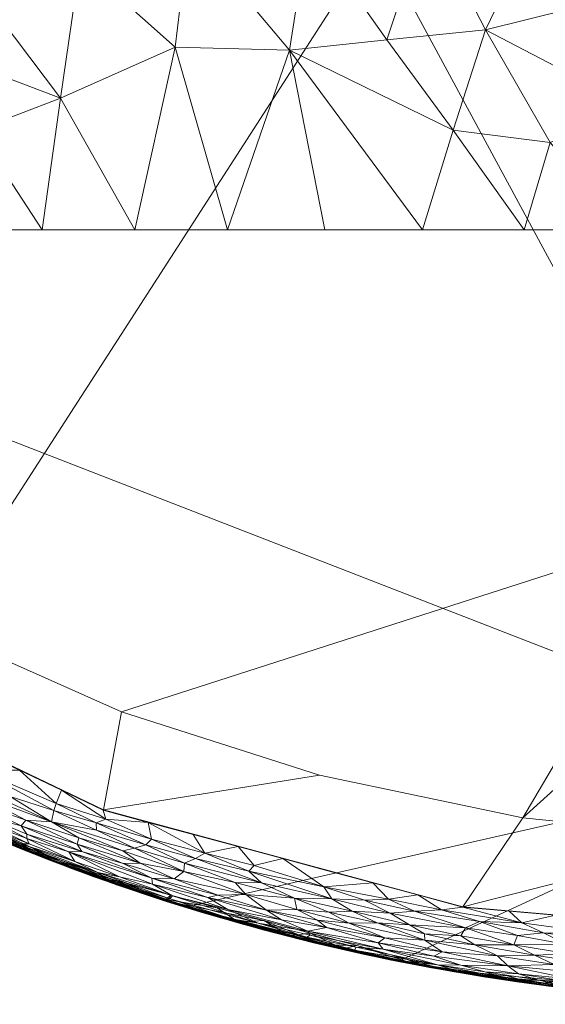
# Model space of a CAD drawing. Header units: millimetres. Extents: x -250 to 250, y 0 to 455.
# Tile 24 of 256: x -102 to -36, y 0 to 124. Entities that reach past the tile are written whole.
import ezdxf

# ---------------------------------------------------------------- set-up
doc = ezdxf.new("R2010")
doc.units = ezdxf.units.MM
doc.layers.add('A-GENM', color=13, linetype='Continuous')

# ---------------------------------------------------------------- blocks, each defined once
blk = doc.blocks.new('MODEL_CYT020I0-1CAAULS00 - MODEL_CYT020I0-1CAAULS00-451886-Preview')
at = {"layer": 'A-GENM', "lineweight": 9}
mesh = blk.add_polyface(dxfattribs=at)
corners = [(0, 0, -35), (27.49, -1.35, -35), (54.71, -5.42, -35), (81.38, -12.25, -35), (107.17, -21.85, -35), (131.77, -34.2, -35), (154.82, -49.23, -35), (175.96, -66.86, -35), (194.81, -86.91, -35), (211.02, -109.15, -35), (224.25, -133.28, -35), (234.25, -158.92, -35), (240.9, -185.63, -35), (244.16, -212.95, -35), (244.17, -240.47, -35), (214.17, -240.47, -35), (213.27, -215.14, -35), (210.38, -189.95, -35), (205.11, -165.16, -35), (197.1, -141.11, -35), (186.01, -118.32, -35), (171.66, -97.45, -35), (0, -30.7, -35)]
mesh.append_faces([[corners[k] for k in face] for face in [(3, 22, 2)]], dxfattribs={"vtx0": -1, "vtx1": -1})
mesh.append_faces([[corners[k] for k in face] for face in [(22, 3, 4, 21), (8, 20, 21), (9, 19, 20, 8), (19, 9, 10)]], dxfattribs={"vtx0": -1, "vtx2": -1})
mesh.append_faces([[corners[k] for k in face] for face in [(21, 4, 5, 6), (21, 6, 7, 8)]], dxfattribs={"vtx0": -1, "vtx3": -1})
mesh.append_faces([[corners[k] for k in face] for face in [(10, 11, 18, 19), (11, 12, 17, 18), (16, 17, 12, 13)]], dxfattribs={"vtx1": -1, "vtx3": -1})
mesh.append_faces([[corners[k] for k in face] for face in [(14, 15, 16, 13)]], dxfattribs={"vtx2": -1})
mesh.append_faces([[corners[k] for k in face] for face in [(22, 0, 1, 2)]], dxfattribs={"vtx3": -1})
mesh = blk.add_polyface(dxfattribs=at)
corners = [(29.79, -1.58, -29.64), (41.19, -3.03, -30.61), (30.83, -1.69, -31.53), (33, -1.94, -17.42), (40.12, -2.87, -19.34), (24.15, -1.03, -19.2), (39.52, -2.78, -27.68), (19.01, -0.64, -27.52), (41.19, -3.06, -10.14), (33.84, -2.96, -7.97), (48.27, -4.22, -7.95), (23.45, -0.98, -32.93), (35.82, -2.29, -33.17), (27.49, -1.35, -35), (31.03, -1.71, -21.68), (32.52, -1.88, -23.27), (15.26, -0.41, -23.54), (33.41, -1.98, -24.88), (42.89, -3.29, -25.99), (31.65, -1.79, -13.86), (18.17, -0.59, -12.8), (31.95, -1.83, -11.86), (48.1, -4.15, -16.88), (37.98, -2.58, -15.65), (50.79, -4.63, -29.02), (51.62, -4.79, -27.22), (19.4, -1.7, -7.98), (28.44, -1.45, -10.11), (54.52, -5.35, -25.47), (43.75, -3.42, -23.25), (52.82, -5.03, -14.61), (49.35, -4.37, -21.21), (24.62, -1.08, -15.6), (19.45, -0.67, -17.38), (42.81, -3.29, -13.92), (52.19, -4.93, -10.87), (46.62, -3.91, -12.42), (19.55, -0.68, -30.86), (47.97, -4.14, -32.81), (41.1, -3.38, -35)]
mesh.append_faces([[corners[k] for k in face] for face in [(13, 12, 39)]], dxfattribs={"vtx0": -1, "vtx1": -1})
mesh.append_faces([[corners[k] for k in face] for face in [(0, 1, 2), (3, 4, 5), (6, 0, 7), (11, 12, 13), (14, 15, 16), (7, 17, 6), (18, 6, 17), (19, 20, 21), (5, 4, 14), (22, 3, 23), (1, 12, 2), (2, 12, 11), (24, 1, 6), (25, 24, 6), (18, 25, 6), (28, 18, 29), (30, 22, 23), (14, 4, 31), (29, 14, 31), (23, 3, 32), (22, 4, 3), (15, 29, 17), (3, 33, 32), (19, 23, 32), (19, 34, 23), (8, 21, 27), (8, 35, 36), (8, 36, 21), (36, 30, 34), (34, 21, 36), (9, 8, 27), (0, 2, 37), (12, 1, 38), (6, 1, 0), (38, 39, 12), (29, 18, 17), (16, 15, 17), (14, 29, 15), (10, 35, 8), (23, 34, 30), (21, 34, 19)]], dxfattribs={"vtx0": -1, "vtx1": -1, "vtx2": -1})
mesh.append_faces([[corners[k] for k in face] for face in [(8, 9, 10)]], dxfattribs={"vtx0": -1, "vtx2": -1})
mesh.append_faces([[corners[k] for k in face] for face in [(26, 9, 27)]], dxfattribs={"vtx1": -1, "vtx2": -1})
mesh = blk.add_polyface(dxfattribs=at)
corners = [(31.18, -3.91, -2.6), (32.86, -3.17, -3.81), (23.08, -2.47, -3.38), (37.59, -6.19, -1.37), (42.26, -6.1, -1.95), (35.13, -5.02, -2), (33.48, -2.2, -6.34), (28.4, -1.51, -7.07), (26.63, -1.56, -5.92), (40.96, -4.82, -3.03), (37.22, -3.09, -5.04), (41.06, -3.23, -6.33), (37.48, -2.58, -7.16), (41.03, -3.59, -7.96), (33.8, -2.96, -7.97), (43.86, -4.08, -5.02), (26.56, -2.32, -7.97), (39.62, -3.85, -4.16), (31.7, -2.59, -4.6), (25.2, -1.91, -4.63), (33.27, -6.35, -0.95), (40.21, -7.47, -0.86), (30.26, -5.06, -1.52), (33.57, -7.52, -0.46), (29.32, -8.9, -0.05), (23.31, -10.21), (29.14, -10.72), (34.97, -11.23), (25.29, -7.44, -0.22), (36.45, -8.98, -0.17), (39.21, -10.26, -0.04), (39.75, -8.66, -0.36), (44.52, -10.42, -0.12), (40.8, -11.73), (26.93, -6.08, -0.74)]
mesh.append_faces([[corners[k] for k in face] for face in [(0, 1, 2), (3, 4, 5), (6, 7, 8), (9, 1, 0), (6, 10, 11), (8, 10, 6), (10, 15, 11), (7, 12, 14), (6, 11, 12), (7, 6, 12), (17, 10, 18), (18, 19, 1), (0, 5, 9), (3, 20, 21), (5, 0, 22), (20, 23, 21), (28, 29, 23), (24, 29, 28), (24, 27, 30), (31, 21, 23), (30, 32, 29), (24, 30, 29), (9, 17, 1), (17, 15, 10), (17, 18, 1), (8, 18, 10), (3, 5, 22), (9, 5, 4), (20, 22, 34), (22, 20, 3), (23, 20, 34), (28, 23, 34), (23, 29, 31), (32, 31, 29)]], dxfattribs={"vtx0": -1, "vtx1": -1, "vtx2": -1})
mesh.append_faces([[corners[k] for k in face] for face in [(12, 13, 14), (7, 14, 16), (30, 27, 33)]], dxfattribs={"vtx0": -1, "vtx2": -1})
mesh.append_faces([[corners[k] for k in face] for face in [(24, 25, 26, 27)]], dxfattribs={"vtx0": -1, "vtx3": -1})
mesh = blk.add_polyface(dxfattribs=at)
corners = [(53.31, -10.02, -0.73), (46.86, -8.62, -0.82), (46.29, -9.61, -0.39), (37.48, -2.58, -7.16), (41.06, -3.23, -6.33), (47.36, -4.2, -6.56), (40.96, -4.82, -3.03), (49.22, -6.6, -2.57), (50.25, -6.07, -3.43), (52.68, -11.74, -0.16), (55.75, -11.45, -0.38), (41.03, -3.59, -7.96), (48.27, -4.22, -7.95), (44.52, -10.42, -0.12), (56.64, -6.92, -4.06), (46.87, -4.94, -4.27), (53.86, -5.43, -6.47), (51.24, -4.8, -7.23), (49.79, -4.95, -5.39), (54.11, -5.81, -7.94), (43.86, -4.08, -5.02), (45.11, -7.48, -1.28), (51.41, -8.86, -1.13), (42.26, -6.1, -1.95), (39.62, -3.85, -4.16), (51.37, -8.06, -1.64), (57.27, -7.74, -3.08), (37.59, -6.19, -1.37), (49.29, -11.89, -0.04), (39.21, -10.26, -0.04), (46.63, -12.24), (39.75, -8.66, -0.36), (52.28, -13.76), (40.8, -11.73), (40.21, -7.47, -0.86)]
mesh.append_faces([[corners[k] for k in face] for face in [(11, 5, 12), (12, 17, 19), (30, 29, 33)]], dxfattribs={"vtx0": -1, "vtx1": -1})
mesh.append_faces([[corners[k] for k in face] for face in [(0, 1, 2), (3, 4, 5), (6, 7, 8), (2, 9, 10), (9, 2, 13), (14, 15, 8), (5, 16, 17), (16, 5, 18), (3, 5, 11), (5, 17, 12), (4, 18, 5), (18, 15, 14), (18, 20, 15), (21, 1, 22), (7, 6, 23), (24, 6, 15), (7, 23, 25), (8, 7, 26), (23, 27, 21), (28, 29, 30), (6, 8, 15), (2, 10, 0), (2, 31, 13), (28, 9, 13), (29, 28, 13), (20, 24, 15), (4, 20, 18), (27, 34, 21), (1, 21, 34), (23, 21, 25), (2, 1, 34), (22, 1, 0), (21, 22, 25), (34, 31, 2)]], dxfattribs={"vtx0": -1, "vtx1": -1, "vtx2": -1})
mesh.append_faces([[corners[k] for k in face] for face in [(28, 30, 32)]], dxfattribs={"vtx0": -1, "vtx2": -1})
mesh = blk.add_polyface(dxfattribs=at)
corners = [(54.71, -5.42, -35), (41.1, -3.38, -35), (47.97, -4.14, -32.81), (68.24, -8.47, -27.83), (50.79, -4.63, -29.02), (51.62, -4.79, -27.22), (61.46, -6.86, -33.34), (77.06, -10.92, -33.14), (68.05, -8.83, -35), (54.95, -5.45, -31.04), (68.18, -8.47, -31.68), (40.12, -2.87, -19.34), (48.1, -4.15, -16.88), (55.82, -5.61, -19), (41.19, -3.03, -30.61), (58.96, -6.27, -23.16), (43.75, -3.42, -23.25), (49.35, -4.37, -21.21), (73.06, -9.73, -18.89), (65.39, -7.75, -20.95), (74.63, -10.17, -17.2), (64.1, -7.45, -17.63), (68.98, -8.67, -14.17), (52.82, -5.03, -14.61), (61.18, -6.79, -12.84), (65.27, -7.73, -29.75), (81.25, -12.14, -29.27), (54.52, -5.35, -25.47), (52.19, -4.93, -10.87), (59.96, -7.39, -7.93), (64.18, -7.5, -10.73), (46.62, -3.91, -12.42), (71.59, -9.33, -22.96), (66.31, -7.97, -24.49), (68.15, -8.45, -15.91), (80.72, -12, -11.41), (78.64, -11.36, -13.14), (71.83, -9.4, -26), (42.89, -3.29, -25.99), (48.27, -4.22, -7.95), (71.65, -10.56, -7.91)]
mesh.append_faces([[corners[k] for k in face] for face in [(3, 4, 5), (6, 7, 8), (6, 9, 10), (11, 12, 13), (2, 6, 0), (14, 4, 9), (15, 16, 17), (18, 19, 13), (19, 15, 17), (20, 18, 21), (22, 23, 24), (2, 14, 9), (25, 10, 9), (25, 4, 3), (4, 25, 9), (26, 25, 3), (3, 5, 27), (9, 6, 2), (7, 6, 10), (28, 29, 30), (23, 31, 24), (32, 33, 15), (13, 19, 17), (11, 13, 17), (12, 34, 21), (18, 13, 21), (27, 16, 15), (19, 32, 15), (28, 24, 31), (34, 12, 23), (35, 24, 30), (22, 24, 36), (3, 27, 37), (33, 27, 15), (27, 33, 37), (5, 38, 27), (12, 21, 13), (20, 21, 34), (23, 22, 34), (24, 28, 30)]], dxfattribs={"vtx0": -1, "vtx1": -1, "vtx2": -1})
mesh.append_faces([[corners[k] for k in face] for face in [(28, 39, 29)]], dxfattribs={"vtx0": -1, "vtx2": -1})
mesh.append_faces([[corners[k] for k in face] for face in [(0, 1, 2), (8, 0, 6), (29, 40, 30)]], dxfattribs={"vtx1": -1, "vtx2": -1})
mesh = blk.add_polyface(dxfattribs=at)
corners = [(57.27, -7.74, -3.08), (49.22, -6.6, -2.57), (56.4, -8.36, -2.23), (57.37, -10.25, -1.03), (60.52, -11.73, -0.66), (63.47, -11.61, -1.05), (63.1, -13.28, -0.33), (55.75, -11.45, -0.38), (63.75, -9.66, -2.57), (66.1, -9.21, -3.86), (57.93, -15.28), (64.07, -14.77, -0.07), (55.96, -13.21, -0.04), (52.28, -13.76), (49.29, -11.89, -0.04), (51.37, -8.06, -1.64), (60.02, -7.17, -5.01), (60.23, -6.82, -6.23), (49.79, -4.95, -5.39), (52.68, -11.74, -0.16), (66.62, -8.29, -6.43), (61.67, -7, -7.07), (59.96, -7.39, -7.93), (54.11, -5.81, -7.94), (65.8, -8.97, -7.92), (51.24, -4.8, -7.23), (53.86, -5.43, -6.47), (66.22, -8.45, -5.49), (51.41, -8.86, -1.13), (58.96, -13.09, -0.15), (60.92, -10.22, -1.53), (64.89, -10.6, -1.96), (56.64, -6.92, -4.06), (50.25, -6.07, -3.43), (53.31, -10.02, -0.73), (65.81, -8.69, -4.66)]
mesh.append_faces([[corners[k] for k in face] for face in [(0, 1, 2), (3, 4, 5), (6, 4, 7), (8, 9, 0), (10, 11, 12), (13, 12, 14), (0, 2, 8), (1, 15, 2), (16, 17, 18), (14, 12, 19), (17, 20, 21), (23, 25, 21), (17, 21, 26), (21, 25, 26), (18, 17, 26), (27, 17, 16), (15, 28, 3), (12, 29, 19), (15, 30, 2), (31, 2, 30), (32, 33, 0), (9, 32, 0), (32, 16, 18), (7, 4, 34), (7, 19, 29), (15, 3, 30), (2, 31, 8), (29, 12, 11), (11, 6, 29), (7, 29, 6), (32, 35, 16), (28, 34, 3), (4, 3, 34), (30, 3, 5)]], dxfattribs={"vtx0": -1, "vtx1": -1, "vtx2": -1})
mesh.append_faces([[corners[k] for k in face] for face in [(21, 22, 23), (21, 24, 22)]], dxfattribs={"vtx0": -1, "vtx2": -1})
mesh.append_faces([[corners[k] for k in face] for face in [(13, 10, 12)]], dxfattribs={"vtx1": -1, "vtx2": -1})
mesh = blk.add_polyface(dxfattribs=at)
corners = [(64.07, -14.77, -0.07), (73.51, -16.74, -0.16), (63.1, -13.28, -0.33), (68.47, -8.63, -7.23), (61.67, -7, -7.07), (66.62, -8.29, -6.43), (66.1, -9.21, -3.86), (76.16, -11.94, -3.82), (72.33, -10.23, -5), (72.87, -17.47, -0.03), (69.23, -18.33), (63.47, -11.61, -1.05), (67.77, -13.35, -0.72), (67.49, -11.91, -1.47), (65.81, -8.69, -4.66), (66.22, -8.45, -5.49), (71.91, -15.28, -0.41), (75.73, -10.76, -6.29), (56.64, -6.92, -4.06), (74.83, -10.35, -7.15), (69.4, -10.61, -3.09), (63.75, -9.66, -2.57), (71.65, -10.56, -7.91), (77.5, -12.14, -7.9), (65.8, -8.97, -7.92), (60.92, -10.22, -1.53), (75.26, -15.31, -0.76), (73.91, -13.81, -1.36), (60.52, -11.73, -0.66), (64.89, -10.6, -1.96), (71.31, -11.84, -2.32), (78.69, -13.44, -2.84), (63.58, -16.8), (57.93, -15.28), (74.88, -19.85), (60.23, -6.82, -6.23), (60.02, -7.17, -5.01), (77.41, -13.73, -2.17)]
mesh.append_faces([[corners[k] for k in face] for face in [(0, 1, 2), (3, 4, 5), (6, 7, 8), (9, 0, 10), (11, 12, 13), (14, 8, 15), (1, 16, 2), (17, 15, 8), (6, 14, 18), (5, 19, 3), (20, 6, 21), (19, 22, 3), (17, 5, 15), (19, 5, 17), (24, 4, 3), (11, 13, 25), (26, 27, 12), (16, 26, 12), (16, 12, 2), (28, 2, 12), (25, 13, 29), (21, 30, 20), (31, 20, 30), (7, 6, 20), (11, 28, 12), (13, 12, 27), (27, 30, 13), (29, 30, 21), (30, 29, 13), (0, 9, 1), (35, 15, 5), (14, 15, 36), (8, 14, 6), (27, 37, 30)]], dxfattribs={"vtx0": -1, "vtx1": -1, "vtx2": -1})
mesh.append_faces([[corners[k] for k in face] for face in [(3, 22, 24), (9, 10, 34)]], dxfattribs={"vtx0": -1, "vtx2": -1})
mesh.append_faces([[corners[k] for k in face] for face in [(23, 22, 19), (32, 10, 0, 33)]], dxfattribs={"vtx1": -1, "vtx2": -1})
mesh = blk.add_polyface(dxfattribs=at)
corners = [(84.81, -13.24, -17.74), (90.17, -15.05, -15.61), (98.58, -18.13, -17.49), (81.21, -12.1, -20.7), (65.39, -7.75, -20.95), (73.06, -9.73, -18.89), (81.25, -12.14, -29.27), (97.77, -17.86, -27.75), (94.5, -16.66, -30.61), (81.72, -12.31, -31.3), (68.18, -8.47, -31.68), (65.27, -7.73, -29.75), (83.05, -12.69, -26.91), (91.01, -15.35, -25.32), (83.69, -12.95, -9.71), (71.65, -10.56, -7.91), (83.34, -13.73, -7.89), (71.83, -9.4, -26), (79.13, -11.47, -24.44), (83.91, -12.95, -22.61), (95.74, -17.05, -23.47), (79.19, -11.5, -15.71), (68.98, -8.67, -14.17), (78.64, -11.36, -13.14), (68.24, -8.47, -27.83), (77.06, -10.92, -33.14), (88.93, -14.7, -32.75), (94.27, -17.05, -35), (81.38, -12.25, -35), (68.05, -8.83, -35), (64.18, -7.5, -10.73), (80.72, -12, -11.41), (92.51, -15.92, -11.36), (90.23, -15.1, -13.05), (93, -16.04, -19.42), (94.69, -16.66, -21.5), (71.59, -9.33, -22.96), (74.63, -10.17, -17.2), (66.31, -7.97, -24.49), (61.18, -6.79, -12.84), (95.03, -16.9, -7.86), (68.15, -8.45, -15.91)]
mesh.append_faces([[corners[k] for k in face] for face in [(40, 14, 16)]], dxfattribs={"vtx0": -1, "vtx1": -1})
mesh.append_faces([[corners[k] for k in face] for face in [(0, 1, 2), (3, 4, 5), (6, 7, 8), (5, 0, 3), (9, 10, 11), (7, 12, 13), (6, 9, 11), (12, 17, 18), (19, 20, 18), (21, 22, 23), (12, 7, 6), (6, 8, 9), (6, 24, 12), (17, 12, 24), (13, 18, 20), (25, 10, 9), (28, 25, 26), (26, 25, 9), (8, 26, 9), (15, 14, 30), (31, 14, 32), (32, 33, 31), (31, 33, 23), (3, 34, 35), (34, 3, 0), (35, 19, 3), (3, 19, 36), (3, 36, 4), (21, 1, 0), (0, 37, 21), (33, 1, 23), (19, 18, 36), (12, 18, 13), (38, 18, 17), (39, 31, 23), (30, 14, 31), (18, 38, 36), (37, 41, 21), (5, 37, 0), (22, 21, 41), (23, 1, 21)]], dxfattribs={"vtx0": -1, "vtx1": -1, "vtx2": -1})
mesh.append_faces([[corners[k] for k in face] for face in [(14, 15, 16), (26, 27, 28), (25, 28, 29)]], dxfattribs={"vtx0": -1, "vtx2": -1})
mesh = blk.add_polyface(dxfattribs=at)
corners = [(241.31, -239.97), (238.72, -193.24), (225.54, -148.34), (202.64, -107.54), (171.53, -72.61), (133.98, -44.7), (91.79, -24.49), (46.62, -12.28), (0, -8.19), (-46.62, -12.28), (-91.79, -24.49), (-133.98, -44.7), (-171.53, -72.61), (-202.64, -107.54), (-225.54, -148.34), (-238.72, -193.24), (-241.31, -239.97), (-233.02, -285.8), (-214.52, -328.53), (-187.19, -366.22), (-152.69, -397.48), (-112.78, -421.45), (-69.13, -437.64), (-23.28, -445.8), (23.28, -445.8), (69.13, -437.64), (112.78, -421.45), (152.69, -397.48), (187.19, -366.22), (214.52, -328.53), (233.02, -285.8), (-157.41, -378.77), (-175.22, -361.91), (-190.99, -343.13), (-204.44, -322.62), (-215.28, -300.63), (-223.27, -277.44), (-228.22, -253.43), (-230, -228.97), (-228.55, -204.49), (-223.93, -180.41), (-216.25, -157.12), (-205.7, -134.98), (-192.52, -114.31), (-175.89, -94.16), (-156.92, -76.19), (-135.98, -60.56), (-113.4, -47.4), (-89.52, -36.8), (-64.64, -28.82), (-39.06, -23.48), (-13.06, -20.8), (13.07, -20.8), (39.06, -23.48), (64.64, -28.82), (89.52, -36.8), (113.4, -47.4), (135.98, -60.56), (156.92, -76.19), (175.89, -94.16), (192.52, -114.31), (205.7, -134.98), (216.25, -157.12), (223.93, -180.41), (228.55, -204.49), (230, -228.97), (228.22, -253.43), (223.27, -277.44), (215.28, -300.63), (204.44, -322.62), (190.99, -343.13), (175.22, -361.91), (157.41, -378.77), (134.6, -395.71), (109.88, -409.72), (83.67, -420.7), (56.37, -428.58), (28.36, -433.32), (0, -434.9), (-28.36, -433.32), (-56.37, -428.58), (-83.67, -420.7), (-109.88, -409.72), (-134.6, -395.71)]
mesh.append_faces([[corners[k] for k in face] for face in [(34, 18, 33), (32, 19, 31), (38, 16, 37), (43, 13, 42), (45, 12, 44), (48, 10, 47), (50, 9, 49), (77, 24, 76), (71, 28, 70), (53, 7, 52), (62, 2, 61), (58, 4, 57), (60, 3, 59)]], dxfattribs={"vtx0": -1, "vtx1": -1})
mesh.append_faces([[corners[k] for k in face] for face in [(18, 34, 35), (19, 32, 33, 18), (37, 16, 17, 36), (23, 79, 80), (20, 83, 31, 19), (83, 20, 21, 82), (40, 14, 15, 39), (14, 40, 41), (42, 13, 14, 41), (13, 43, 44, 12), (12, 45, 46, 11), (11, 46, 47, 10), (10, 48, 49, 9), (9, 50, 51, 8), (25, 75, 76, 24), (75, 25, 26, 74), (28, 71, 72), (29, 69, 70, 28), (0, 65, 66, 30), (65, 0, 1, 64), (6, 54, 55), (5, 56, 57, 4), (6, 55, 56, 5), (52, 7, 8, 51), (7, 53, 54, 6), (2, 62, 63, 1), (1, 63, 64), (4, 58, 59, 3), (3, 60, 61, 2)]], dxfattribs={"vtx0": -1, "vtx2": -1})
mesh.append_faces([[corners[k] for k in face] for face in [(67, 68, 30), (66, 67, 30), (77, 78, 24)]], dxfattribs={"vtx1": -1, "vtx2": -1})
mesh.append_faces([[corners[k] for k in face] for face in [(35, 36, 17, 18), (80, 81, 22, 23), (78, 79, 23, 24), (81, 82, 21, 22), (38, 39, 15, 16), (72, 73, 27, 28), (73, 74, 26, 27), (68, 69, 29, 30)]], dxfattribs={"vtx1": -1, "vtx3": -1})
mesh = blk.add_polyface(dxfattribs=at)
corners = [(83.34, -13.73, -7.88), (83.99, -13.17, -6.78), (89.19, -15.31, -7.87), (87.88, -19.65, -0.62), (81.69, -16.7, -1.03), (81.6, -17.76, -0.55), (83.14, -13.66, -4.5), (85.63, -15.13, -3.45), (89.77, -16.06, -4.18), (83.45, -13.27, -5.66), (75.73, -10.76, -6.29), (72.33, -10.23, -5), (76.16, -11.94, -3.82), (78.69, -13.44, -2.84), (85.75, -20.78, -0.12), (86.49, -20.07, -0.33), (80.24, -18.36, -0.24), (79.04, -19.03, -0.06), (75.26, -15.31, -0.76), (71.91, -15.28, -0.41), (87.19, -17.75, -1.48), (89.35, -19.29, -1.02), (72.87, -17.47, -0.03), (74.88, -19.85), (85.7, -15.89, -2.6), (77.41, -13.73, -2.17), (73.91, -13.81, -1.36), (82.91, -15.77, -1.89), (69.4, -10.61, -3.09), (77.5, -12.14, -7.9), (71.31, -11.84, -2.32), (74.83, -10.35, -7.15), (89.31, -17.73, -2.04), (73.51, -16.74, -0.16), (86.17, -22.89), (80.53, -21.37)]
mesh.append_faces([[corners[k] for k in face] for face in [(0, 1, 2), (34, 17, 35)]], dxfattribs={"vtx0": -1, "vtx1": -1})
mesh.append_faces([[corners[k] for k in face] for face in [(3, 4, 5), (6, 7, 8), (9, 10, 11), (12, 13, 7), (14, 15, 16), (17, 14, 16), (5, 18, 19), (20, 4, 21), (15, 5, 16), (17, 22, 23), (13, 24, 7), (25, 26, 27), (11, 12, 6), (13, 12, 28), (6, 12, 7), (11, 6, 9), (10, 9, 1), (30, 25, 13), (13, 25, 24), (29, 31, 1), (1, 31, 10), (4, 18, 5), (27, 32, 24), (4, 27, 26), (27, 4, 20), (26, 18, 4), (19, 33, 16), (14, 17, 34), (19, 16, 5), (17, 16, 33), (22, 17, 33), (4, 3, 21), (5, 15, 3), (24, 25, 27)]], dxfattribs={"vtx0": -1, "vtx1": -1, "vtx2": -1})
mesh.append_faces([[corners[k] for k in face] for face in [(1, 0, 29)]], dxfattribs={"vtx0": -1, "vtx2": -1})
mesh.append_faces([[corners[k] for k in face] for face in [(23, 35, 17)]], dxfattribs={"vtx1": -1, "vtx2": -1})
mesh = blk.add_polyface(dxfattribs=at)
corners = [(87.88, -19.65, -0.62), (86.49, -20.07, -0.33), (92.66, -21.9, -0.43), (98.04, -24.37, -0.31), (98.32, -22.94, -0.87), (91.82, -24.41), (97.1, -26.94), (91.49, -23.3, -0.05), (92.73, -22.85, -0.19), (99.18, -18.53, -7.12), (95.03, -16.9, -7.86), (92.16, -15.9, -7.12), (92.51, -16.59, -5.04), (91.49, -15.82, -6.26), (83.45, -13.27, -5.66), (85.63, -15.13, -3.45), (85.7, -15.89, -2.6), (96.16, -19.19, -3.05), (83.14, -13.66, -4.5), (89.77, -16.06, -4.18), (95.39, -17.97, -4.38), (94.92, -20.93, -1.23), (89.35, -19.29, -1.02), (85.75, -20.78, -0.12), (86.17, -22.89), (95.1, -20.17, -1.77), (89.31, -17.73, -2.04), (87.19, -17.75, -1.48), (83.99, -13.17, -6.78), (102.15, -20.18, -5.28), (100.61, -19.26, -6.2), (89.19, -15.31, -7.87), (94.54, -19.22, -2.38), (82.91, -15.77, -1.89), (97.75, -25.27, -0.1)]
mesh.append_faces([[corners[k] for k in face] for face in [(0, 1, 2), (3, 4, 2), (2, 8, 3), (9, 10, 11), (12, 13, 14), (15, 16, 17), (14, 18, 12), (12, 19, 20), (21, 22, 4), (23, 7, 8), (22, 0, 4), (23, 24, 7), (25, 26, 27), (13, 28, 14), (19, 12, 18), (12, 20, 29), (13, 12, 30), (11, 28, 13), (16, 26, 32), (27, 26, 33), (32, 26, 25), (27, 22, 21), (16, 32, 17), (9, 11, 13), (28, 11, 31), (9, 13, 30), (15, 17, 19), (17, 20, 19), (7, 6, 34), (8, 7, 34), (8, 2, 1), (34, 3, 8), (8, 1, 23), (4, 0, 2), (27, 21, 25)]], dxfattribs={"vtx0": -1, "vtx1": -1, "vtx2": -1})
mesh.append_faces([[corners[k] for k in face] for face in [(11, 10, 31)]], dxfattribs={"vtx0": -1, "vtx2": -1})
mesh.append_faces([[corners[k] for k in face] for face in [(5, 6, 7), (24, 5, 7)]], dxfattribs={"vtx1": -1, "vtx2": -1})
mesh = blk.add_polyface(dxfattribs=at)
corners = [(97.77, -17.86, -27.75), (111.88, -23.75, -26.42), (108.88, -22.44, -28.1), (94.5, -16.66, -30.61), (100.87, -19.16, -32.81), (88.93, -14.7, -32.75), (108.16, -22.17, -30.65), (120.25, -27.82, -29.75), (106.57, -21.36, -19.8), (93, -16.04, -19.42), (98.58, -18.13, -17.49), (92.51, -15.92, -11.36), (106.43, -21.37, -11.27), (100.12, -18.75, -13.91), (84.81, -13.24, -17.74), (103.9, -20.27, -25), (95.74, -17.05, -23.47), (107.34, -21.71, -23.3), (110.96, -23.28, -17.14), (102.4, -19.65, -15.73), (115.02, -25.17, -24.6), (100.34, -18.9, -9.6), (107.17, -21.85, -35), (94.27, -17.05, -35), (105.95, -22.15, -7.85), (112.83, -24.21, -9.62), (116.86, -27.4, -7.83), (114.7, -25, -21.93), (104.7, -20.58, -21.8), (94.69, -16.66, -21.5), (113.49, -24.65, -33.34), (83.69, -12.95, -9.71), (95.03, -16.9, -7.86), (90.17, -15.05, -15.61), (83.91, -12.95, -22.61), (91.01, -15.35, -25.32), (90.23, -15.1, -13.05), (117.6, -26.38, -14.68), (111.46, -23.54, -13.02)]
mesh.append_faces([[corners[k] for k in face] for face in [(0, 1, 2), (3, 4, 5), (6, 4, 3), (6, 2, 7), (8, 9, 10), (11, 12, 13), (10, 9, 14), (15, 16, 17), (18, 10, 19), (17, 20, 15), (11, 21, 12), (1, 15, 20), (23, 5, 4), (24, 25, 21), (27, 28, 8), (9, 8, 29), (18, 8, 10), (2, 3, 0), (22, 4, 30), (6, 30, 4), (25, 12, 21), (31, 21, 11), (21, 31, 32), (33, 19, 10), (33, 13, 19), (16, 34, 29), (17, 28, 27), (16, 15, 35), (0, 35, 15), (28, 16, 29), (27, 20, 17), (0, 15, 1), (3, 2, 6), (16, 28, 17), (8, 28, 29), (11, 13, 36), (13, 37, 19), (37, 18, 19), (37, 13, 38), (13, 12, 38), (33, 36, 13)]], dxfattribs={"vtx0": -1, "vtx1": -1, "vtx2": -1})
mesh.append_faces([[corners[k] for k in face] for face in [(4, 22, 23), (21, 32, 24)]], dxfattribs={"vtx0": -1, "vtx2": -1})
mesh.append_faces([[corners[k] for k in face] for face in [(24, 26, 25)]], dxfattribs={"vtx1": -1, "vtx2": -1})
mesh = blk.add_polyface(dxfattribs=at)
corners = [(107.51, -29.45, -0.09), (103.54, -26.16, -0.44), (98.04, -24.37, -0.31), (107.54, -23.22, -3.82), (107.37, -22.63, -4.69), (101.15, -20.21, -4.37), (101.44, -21.42, -2.87), (106.95, -23.71, -2.87), (101.43, -20.86, -3.54), (97.1, -26.94), (102.38, -29.46), (97.75, -25.27, -0.1), (107.66, -31.99), (108.23, -25.53, -1.76), (102.14, -22.44, -2.16), (107.08, -26.95, -0.7), (98.32, -22.94, -0.87), (107.65, -26.34, -1.11), (101.58, -23.19, -1.44), (94.54, -19.22, -2.38), (95.1, -20.17, -1.77), (94.92, -20.93, -1.23), (106.45, -21.53, -6.84), (99.18, -18.53, -7.12), (100.61, -19.26, -6.2), (105.95, -22.15, -7.85), (100.49, -19.52, -7.85), (109.27, -23.08, -5.55), (102.15, -20.18, -5.28), (96.16, -19.19, -3.05), (95.39, -17.97, -4.38), (95.03, -16.9, -7.86), (92.51, -16.59, -5.04), (109.17, -28.69, -0.42)]
mesh.append_faces([[corners[k] for k in face] for face in [(0, 1, 2), (3, 4, 5), (6, 7, 8), (13, 7, 14), (11, 10, 0), (15, 16, 1), (16, 17, 18), (6, 19, 14), (7, 3, 8), (19, 20, 14), (20, 18, 14), (14, 18, 13), (18, 20, 21), (17, 13, 18), (22, 23, 24), (27, 22, 24), (4, 28, 5), (29, 8, 30), (28, 30, 5), (25, 23, 22), (8, 3, 5), (28, 27, 24), (27, 28, 4), (32, 28, 24), (30, 8, 5), (8, 29, 6), (19, 6, 29), (14, 7, 6), (33, 15, 1), (16, 15, 17), (11, 0, 2), (16, 2, 1), (18, 21, 16)]], dxfattribs={"vtx0": -1, "vtx1": -1, "vtx2": -1})
mesh.append_faces([[corners[k] for k in face] for face in [(0, 10, 12), (23, 25, 26)]], dxfattribs={"vtx0": -1, "vtx2": -1})
mesh.append_faces([[corners[k] for k in face] for face in [(9, 10, 11), (26, 31, 23)]], dxfattribs={"vtx1": -1, "vtx2": -1})
mesh = blk.add_polyface(dxfattribs=at)
corners = [(-190.36, -276.95, -7), (-187.48, -253.91, -7), (-180.47, -231.77, -7), (-169.78, -211.16, -7), (-155.94, -192.51, -7), (-139.51, -176.08, -7), (-121.04, -162, -7), (-100.96, -150.32, -7), (-79.67, -141.02, -7), (-57.51, -134.08, -7), (-34.74, -129.47, -7), (-11.62, -127.18, -7), (11.62, -127.18, -7), (34.73, -129.47, -7), (57.5, -134.08, -7), (79.67, -141.02, -7), (100.96, -150.32, -7), (121.03, -162, -7), (139.51, -176.08, -7), (155.94, -192.51, -7), (169.78, -211.16, -7), (180.47, -231.77, -7), (187.48, -253.92, -7), (190.36, -276.95, -7), (192.75, -258.85, -7), (192.1, -240.61, -7), (188.43, -222.72, -7), (181.82, -205.71, -7), (172.44, -190.04, -7), (160.22, -176.51, -7), (147.32, -163.57, -7), (137.29, -148.39, -7), (135.89, -130.36, -7), (143.9, -114.15, -7), (159.2, -104.55, -7), (177.26, -104.65, -7), (192.52, -114.31, -7), (175.89, -94.16, -7), (156.92, -76.19, -7), (135.98, -60.56, -7), (113.4, -47.4, -7), (89.52, -36.8, -7), (64.64, -28.82, -7), (39.06, -23.48, -7), (13.06, -20.8, -7), (-13.07, -20.8, -7), (-39.06, -23.48, -7), (-64.64, -28.82, -7), (-89.52, -36.8, -7), (-113.4, -47.4, -7), (-135.98, -60.56, -7), (-156.92, -76.19, -7), (-175.89, -94.16, -7), (-192.52, -114.31, -7), (-177.26, -104.65, -7), (-159.2, -104.55, -7), (-143.9, -114.15, -7), (-135.89, -130.36, -7), (-137.29, -148.39, -7), (-147.32, -163.57, -7), (-160.22, -176.51, -7), (-172.44, -190.04, -7), (-181.82, -205.71, -7), (-188.43, -222.72, -7), (-192.1, -240.61, -7), (-192.75, -258.85, -7), (17.5, -60, -7), (12.37, -72.37, -7), (0, -77.5, -7), (-12.37, -72.37, -7), (-17.5, -60, -7), (-12.37, -47.63, -7), (0, -42.5, -7), (12.37, -47.63, -7)]
mesh.append_faces([[corners[k] for k in face] for face in [(1, 64, 65, 0)]], dxfattribs={"vtx0": -1})
mesh.append_faces([[corners[k] for k in face] for face in [(57, 8, 56), (71, 46, 70)]], dxfattribs={"vtx0": -1, "vtx1": -1})
mesh.append_faces([[corners[k] for k in face] for face in [(70, 48, 9, 69), (41, 66, 14, 40)]], dxfattribs={"vtx0": -1, "vtx1": -1, "vtx2": -1})
mesh.append_faces([[corners[k] for k in face] for face in [(64, 1, 2), (61, 3, 4), (49, 8, 9, 48), (55, 51, 52, 54), (51, 55, 56, 50), (11, 68, 69, 10), (68, 11, 12), (30, 17, 18, 29), (29, 18, 19, 28), (31, 16, 17, 30), (32, 15, 16, 31), (28, 19, 20, 27), (67, 13, 14, 66), (44, 72, 73, 43), (72, 44, 45)]], dxfattribs={"vtx0": -1, "vtx2": -1})
mesh.append_faces([[corners[k] for k in face] for face in [(40, 14, 15, 33)]], dxfattribs={"vtx0": -1, "vtx2": -1, "vtx3": -1})
mesh.append_faces([[corners[k] for k in face] for face in [(66, 41, 42, 43)]], dxfattribs={"vtx0": -1, "vtx3": -1})
mesh.append_faces([[corners[k] for k in face] for face in [(53, 54, 52)]], dxfattribs={"vtx1": -1})
mesh.append_faces([[corners[k] for k in face] for face in [(62, 63, 3, 61), (47, 48, 70, 46), (9, 10, 69), (73, 66, 43), (39, 40, 33), (32, 33, 15)]], dxfattribs={"vtx1": -1, "vtx2": -1})
mesh.append_faces([[corners[k] for k in face] for face in [(49, 50, 56, 8)]], dxfattribs={"vtx1": -1, "vtx2": -1, "vtx3": -1})
mesh.append_faces([[corners[k] for k in face] for face in [(2, 3, 63, 64), (4, 5, 60, 61), (5, 6, 59, 60), (6, 7, 58, 59), (7, 8, 57, 58), (45, 46, 71, 72), (21, 22, 25, 26), (26, 27, 20, 21), (12, 13, 67, 68), (34, 35, 37, 38), (33, 34, 38, 39)]], dxfattribs={"vtx1": -1, "vtx3": -1})
mesh.append_faces([[corners[k] for k in face] for face in [(35, 36, 37)]], dxfattribs={"vtx2": -1})
mesh.append_faces([[corners[k] for k in face] for face in [(22, 23, 24, 25)]], dxfattribs={"vtx3": -1})
mesh = blk.add_polyface(dxfattribs=at)
corners = [(-192.52, -114.31), (-192.52, -114.31, -3.5), (-192.52, -114.31, -7), (-175.89, -94.16, -7), (-156.92, -76.19, -7), (-135.98, -60.56, -7), (-113.4, -47.4, -7), (-89.52, -36.8, -7), (-64.64, -28.82, -7), (-39.06, -23.48, -7), (-13.07, -20.8, -7), (13.06, -20.8, -7), (39.06, -23.48, -7), (64.64, -28.82, -7), (89.52, -36.8, -7), (113.4, -47.4, -7), (135.98, -60.56, -7), (156.92, -76.19, -7), (175.89, -94.16, -7), (192.52, -114.31, -7), (192.52, -114.31, -3.5), (192.52, -114.31), (175.89, -94.16), (156.92, -76.19), (135.98, -60.56), (113.4, -47.4), (89.52, -36.8), (64.64, -28.82), (39.06, -23.48), (13.07, -20.8), (-13.06, -20.8), (-39.06, -23.48), (-64.64, -28.82), (-89.52, -36.8), (-113.4, -47.4), (-135.98, -60.56), (-156.92, -76.19), (-175.89, -94.16)]
mesh.append_faces([[corners[k] for k in face] for face in [(8, 33, 7), (6, 34, 5), (9, 32, 8), (15, 25, 14), (30, 11, 29)]], dxfattribs={"vtx0": -1, "vtx1": -1})
mesh.append_faces([[corners[k] for k in face] for face in [(3, 37, 1), (18, 20, 22)]], dxfattribs={"vtx0": -1, "vtx1": -1, "vtx2": -1})
mesh.append_faces([[corners[k] for k in face] for face in [(4, 35, 36), (8, 32, 33), (5, 34, 35), (36, 3, 4), (33, 6, 7), (17, 22, 23), (14, 25, 26), (28, 12, 13), (29, 11, 12), (24, 15, 16), (22, 17, 18)]], dxfattribs={"vtx0": -1, "vtx2": -1})
mesh.append_faces([[corners[k] for k in face] for face in [(0, 1, 37), (2, 3, 1), (21, 22, 20), (19, 20, 18)]], dxfattribs={"vtx1": -1})
mesh.append_faces([[corners[k] for k in face] for face in [(36, 37, 3), (33, 34, 6), (31, 32, 9), (30, 31, 10), (4, 5, 35), (9, 10, 31), (10, 11, 30), (27, 28, 13), (28, 29, 12), (26, 27, 14), (24, 25, 15), (23, 24, 16), (13, 14, 27), (16, 17, 23)]], dxfattribs={"vtx1": -1, "vtx2": -1})
mesh = blk.add_polyface(dxfattribs=at)
corners = [(-171.66, -97.45, -35), (0, -30.7, -35), (171.66, -97.45, -35)]
mesh.append_faces([[corners[k] for k in face] for face in [(0, 1, 2)]])
mesh = blk.add_polyface(dxfattribs=at)
corners = [(0, -97.45, -168), (-26.14, -97.45, -165.7), (-51.67, -97.45, -159.54), (-76.22, -97.45, -150.23), (-99.5, -97.45, -138.08), (-121.12, -97.45, -123.18), (-140.46, -97.45, -105.42), (-156.5, -97.45, -84.63), (-167.59, -97.45, -60.87), (-171.66, -97.45, -35), (171.66, -97.45, -35), (167.59, -97.45, -60.87), (156.5, -97.45, -84.63), (140.46, -97.45, -105.42), (121.12, -97.45, -123.18), (99.5, -97.45, -138.08), (76.22, -97.45, -150.23), (51.67, -97.45, -159.54), (26.14, -97.45, -165.7)]
mesh.append_faces([[corners[k] for k in face] for face in [(2, 10, 17, 18)]], dxfattribs={"vtx0": -1, "vtx1": -1, "vtx3": -1})
mesh.append_faces([[corners[k] for k in face] for face in [(9, 2, 3, 4), (10, 13, 14, 15)]], dxfattribs={"vtx0": -1, "vtx3": -1})
mesh.append_faces([[corners[k] for k in face] for face in [(1, 2, 18, 0)]], dxfattribs={"vtx1": -1})
mesh.append_faces([[corners[k] for k in face] for face in [(16, 17, 10, 15), (5, 6, 9, 4), (9, 10, 2)]], dxfattribs={"vtx1": -1, "vtx2": -1})
mesh.append_faces([[corners[k] for k in face] for face in [(7, 8, 9, 6)]], dxfattribs={"vtx2": -1})
mesh.append_faces([[corners[k] for k in face] for face in [(10, 11, 12, 13)]], dxfattribs={"vtx3": -1})
mesh = blk.add_polyface(dxfattribs=at)
corners = [(38.91, -97.45, -162.62), (35.61, -108.42, -164.32), (26.14, -97.45, -165.7), (23.19, -141.56, -166.87), (10.94, -144.35, -167.75), (22.47, -127.95, -166.78), (60.3, -167.9, -161.97), (48.25, -151.04, -163.64), (61.84, -148.58, -160.74), (0, -97.45, -168), (17.8, -97.45, -166.43), (11.32, -108.17, -167.6), (25.18, -112.91, -166.2), (43.77, -122.6, -163.3), (0, -133.2, -168), (0, -115.04, -168), (20.8, -154.53, -167.19), (0, -151.08, -168), (47.82, -109.99, -161.64), (35.85, -139.05, -165.29), (51.06, -136.78, -162.49), (34.66, -153.23, -165.77), (68.39, -120.07, -156.61), (51.67, -97.45, -159.54), (56.16, -121.34, -160.31), (45.22, -165.73, -164.57), (30.28, -165.67, -166.45), (18.03, -166.51, -167.45), (0, -168.96, -168)]
mesh.append_faces([[corners[k] for k in face] for face in [(0, 1, 2), (9, 11, 15), (17, 27, 28)]], dxfattribs={"vtx0": -1, "vtx1": -1})
mesh.append_faces([[corners[k] for k in face] for face in [(3, 4, 5), (6, 7, 8), (12, 1, 13), (16, 17, 4), (0, 18, 1), (19, 13, 20), (21, 16, 3), (3, 5, 19), (5, 15, 11), (10, 12, 11), (13, 5, 12), (22, 18, 23), (24, 13, 18), (20, 8, 7), (7, 25, 21), (19, 20, 7), (20, 13, 24), (19, 7, 21), (13, 19, 5), (25, 7, 6), (26, 16, 21), (26, 27, 16), (25, 26, 21), (5, 11, 12), (13, 1, 18), (2, 1, 12), (21, 3, 19), (27, 17, 16), (3, 16, 4), (5, 4, 14)]], dxfattribs={"vtx0": -1, "vtx1": -1, "vtx2": -1})
mesh.append_faces([[corners[k] for k in face] for face in [(12, 10, 2), (5, 14, 15), (18, 0, 23)]], dxfattribs={"vtx0": -1, "vtx2": -1})
mesh.append_faces([[corners[k] for k in face] for face in [(9, 10, 11), (17, 14, 4)]], dxfattribs={"vtx1": -1, "vtx2": -1})
mesh = blk.add_polyface(dxfattribs=at)
corners = [(82.8, -120.42, -151.51), (97.22, -114, -143.89), (94.72, -131.09, -148.35), (61.84, -148.58, -160.74), (75.9, -149.12, -157.1), (72.43, -162.85, -158.96), (68.39, -120.07, -156.61), (66, -135.32, -158.78), (56.16, -121.34, -160.31), (118.98, -109.17, -129.76), (110.31, -97.45, -130.63), (121.12, -97.45, -123.18), (112.54, -134.35, -140.58), (116.2, -121.24, -135.41), (125.83, -136.55, -133.56), (51.06, -136.78, -162.49), (76.22, -97.45, -150.23), (63.95, -97.45, -154.89), (107.73, -109.99, -137.15), (100.36, -167.86, -150.51), (94.27, -149.48, -151.02), (105, -143.78, -145.87), (81.03, -135.07, -154.12), (86.04, -164.56, -155.2), (51.67, -97.45, -159.54), (87.86, -97.45, -144.16), (99.5, -97.45, -138.08), (117.25, -149.06, -140.82), (116.14, -166.29, -143.65), (47.82, -109.99, -161.64), (60.3, -167.9, -161.97)]
mesh.append_faces([[corners[k] for k in face] for face in [(16, 6, 17), (10, 18, 26), (25, 0, 16)]], dxfattribs={"vtx0": -1, "vtx1": -1})
mesh.append_faces([[corners[k] for k in face] for face in [(0, 1, 2), (3, 4, 5), (6, 7, 8), (12, 13, 14), (8, 7, 15), (13, 12, 1), (10, 9, 18), (19, 20, 21), (2, 22, 0), (22, 4, 7), (4, 22, 20), (0, 22, 6), (4, 3, 7), (3, 15, 7), (6, 22, 7), (20, 22, 2), (2, 12, 21), (20, 19, 23), (0, 25, 1), (9, 13, 18), (1, 18, 13), (1, 26, 18), (14, 27, 12), (21, 12, 27), (1, 12, 2), (21, 27, 28), (2, 21, 20), (6, 16, 0), (6, 8, 29), (20, 23, 4), (3, 5, 30), (4, 23, 5), (21, 28, 19)]], dxfattribs={"vtx0": -1, "vtx1": -1, "vtx2": -1})
mesh.append_faces([[corners[k] for k in face] for face in [(9, 10, 11), (6, 24, 17)]], dxfattribs={"vtx0": -1, "vtx2": -1})
mesh.append_faces([[corners[k] for k in face] for face in [(25, 26, 1)]], dxfattribs={"vtx1": -1, "vtx2": -1})

msp = doc.modelspace()

# ---------------------------------------------------------------- block references
at = {"layer": 'A-GENM', "lineweight": 9, "rotation": 180}
msp.add_blockref('MODEL_CYT020I0-1CAAULS00 - MODEL_CYT020I0-1CAAULS00-451886-Preview', (0, 0, 850), dxfattribs=at)

doc.saveas('drawing.dxf')
